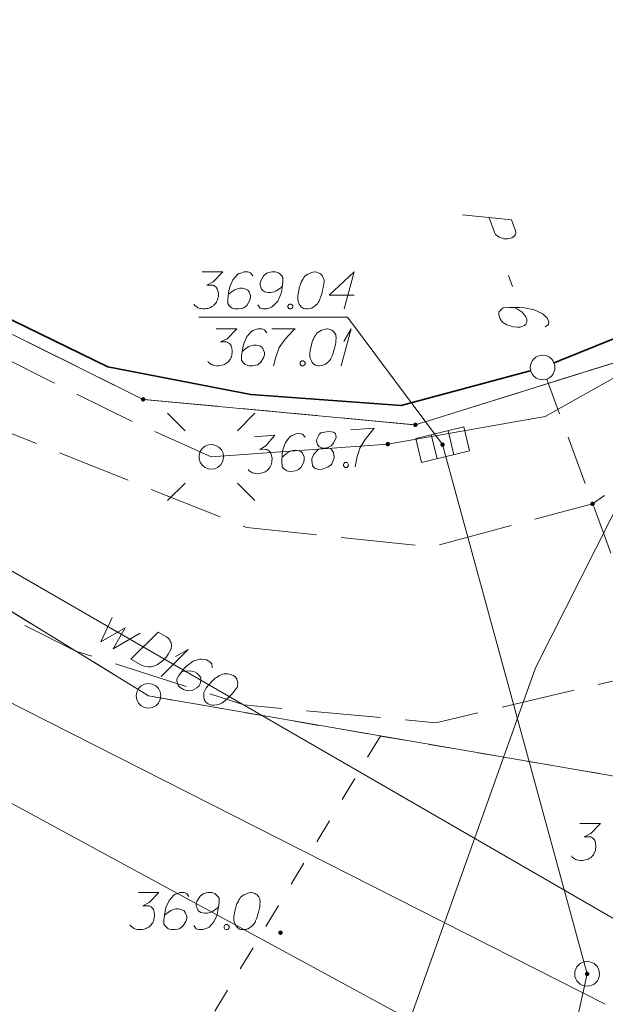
# Model space of a CAD drawing. Header units: metres. Extents: x 5554594 to 5556205, y 5636132 to 5636668.
# Tile 46 of 168: x 5555267 to 5555279, y 5636223 to 5636243. Entities that reach past the tile are written whole.
import ezdxf

# ---------------------------------------------------------------- set-up
doc = ezdxf.new("R2010")
doc.units = ezdxf.units.M
doc.header["$MEASUREMENT"] = 0
doc.header["$XCLIPFRAME"] = 0
doc.set_wipeout_variables(frame=1)
for name, pattern in [('05-linia 2.5 1', [1.75, 1.25, -0.5]), ('L_0_04', [1.5, 1, -0.5]), ('L_0_06', [2, 1.5, -0.5]), ('PRZER1-1', [2, 1, -1]), ('PRZER3-1', [4, 3, -1])]:
    doc.linetypes.add(name, pattern=pattern)
for name, color, linetype, lineweight in [('#digitalizacja', 7, 'Continuous', 18), ('#przekroje', 7, 'L_0_04', 18), ('#RASTER', 7, 'Continuous', 18), ('#skartowane', 7, 'Continuous', 18), ('#zmodyfikowane', 7, 'Continuous', 18), ('#ZUDP', 7, 'Continuous', 18)]:
    doc.layers.add(name, color=color, linetype=linetype, lineweight=lineweight)
for name, color, linetype, lineweight, true_color in [('GEPPGD', 96, 'Continuous', 18, 0x008000), ('GESDZI', 18, 'Continuous', 18, 0x0a0909), ('GESKKL', 96, 'PRZER3-1', 18, 0x008000), ('GESUZY', 96, 'PRZER1-1', 18, 0x008000), ('GULENN', 1, 'Continuous', 18, 0xff0000), ('GULKSP', 36, 'Continuous', 18, 0x803300), ('GULWLP', 5, 'Continuous', 18, 0x0000ff), ('GUPEPI', 1, 'Continuous', 18, 0xff0000), ('GUPESH', 1, 'Continuous', 18, 0xff0000), ('GUPESH_O', 1, 'Continuous', 18, 0xff0000), ('GUPKKS', 18, 'Continuous', 18, 0x0a0909), ('GUPKPI', 36, 'Continuous', 18, 0x803300)]:
    doc.layers.add(name, color=color, linetype=linetype, lineweight=lineweight, true_color=true_color)
picture_1 = doc.add_image_def('image1.tif', size_in_pixel=(18897, 11811))

# ---------------------------------------------------------------- blocks, each defined once
blk = doc.blocks.new('EPPGN')
blk.add_hatch(color=0).paths.add_polyline_path([(0, -0.09), (-0.027812, -0.085595), (-0.052901, -0.072812), (-0.072812, -0.052901), (-0.085595, -0.027812), (-0.09, 0), (-0.085595, 0.027812), (-0.072812, 0.052901), (-0.052901, 0.072812), (-0.027812, 0.085595), (0, 0.09), (0.027812, 0.085595), (0.052901, 0.072812), (0.072812, 0.052901), (0.085595, 0.027812), (0.09, 0), (0.085595, -0.027812), (0.072812, -0.052901), (0.052901, -0.072812), (0.027812, -0.085595)])
blk = doc.blocks.new('EPPGS')
at = {"color": 0, "flags": 128}
blk.add_lwpolyline([(0.5, 0), (0.475528, -0.154508), (0.404508, -0.293893), (0.293893, -0.404508), (0.154508, -0.475528), (0, -0.5), (-0.154508, -0.475528), (-0.293893, -0.404508), (-0.404508, -0.293893), (-0.475528, -0.154508), (-0.5, 0), (-0.475528, 0.154508), (-0.404508, 0.293893), (-0.293893, 0.404508), (-0.154508, 0.475528), (0, 0.5), (0.154508, 0.475528), (0.293893, 0.404508), (0.404508, 0.293893), (0.475528, 0.154508), (0.5, 0)], close=True, dxfattribs=at)
blk = doc.blocks.new('POINT')
blk.add_hatch(color=0).paths.add_polyline_path([(-0.000884, -0.0025), (-0.0025, -0.000884), (-0.0025, 0.000884), (0.000884, 0.0025), (0.0025, 0.000884), (0.0025, -0.000884), (0.000884, -0.0025)])
blk = doc.blocks.new('SUSM01_01_2')
at = {"color": 0, "flags": 128}
for points in [[(-0.353553, 0.353553), (-0.212132, 0.212132)], [(0.353553, 0.353553), (0.212132, 0.212132)], [(-0.353553, -0.353553), (-0.212132, -0.212132)], [(0.353553, -0.353553), (0.212132, -0.212132)]]:
    blk.add_lwpolyline(points, dxfattribs=at)
blk.add_lwpolyline([(0.1, 0), (0.093969, -0.034202), (0.076604, -0.064279), (0.05, -0.086603), (0.025882, -0.096593), (0, -0.1), (-0.025882, -0.096593), (-0.05, -0.086603), (-0.073305, -0.068017), (-0.090097, -0.043388), (-0.098883, -0.014904), (-0.098883, 0.014904), (-0.090097, 0.043388), (-0.073305, 0.068017), (-0.05, 0.086603), (-0.022252, 0.097493), (0.007473, 0.09972), (0.036534, 0.093087), (0.062349, 0.078183), (0.082624, 0.056332), (0.095557, 0.029476), (0.1, 0)], close=True, dxfattribs=at)
blk = doc.blocks.new('KOLO')
blk.add_hatch(color=0).paths.add_polyline_path([(0, -0.5), (-0.12941, -0.482963), (-0.25, -0.433013), (-0.353553, -0.353553), (-0.433013, -0.25), (-0.482963, -0.12941), (-0.5, 0), (-0.482963, 0.12941), (-0.433013, 0.25), (-0.353553, 0.353553), (-0.25, 0.433013), (-0.12941, 0.482963), (0, 0.5), (0.12941, 0.482963), (0.25, 0.433013), (0.353553, 0.353553), (0.433013, 0.25), (0.482963, 0.12941), (0.5, 0), (0.482963, -0.12941), (0.433013, -0.25), (0.353553, -0.353553), (0.25, -0.433013), (0.12941, -0.482963)])
blk = doc.blocks.new('SUUS05_1')
at = {"color": 0, "flags": 128}
blk.add_lwpolyline([(0.5, -0.25), (-0.5, -0.25), (-0.5, 0.25), (0.5, 0.25), (0.5, -0.25)], close=True, dxfattribs=at)
for points in [[(-0.175, -0.25), (-0.175, 0.25)], [(0.175, -0.25), (0.175, 0.25)]]:
    blk.add_lwpolyline(points, dxfattribs=at)
blk = doc.blocks.new('SLU')
at = {"color": 0, "linetype": 'Continuous', "lineweight": 18}
blk.add_wipeout([(0, -0.5), (0.25, -0.433), (0.433, -0.25), (0.5, 0), (0.433, 0.25), (0.25, 0.433), (0, 0.5), (-0.25, 0.433), (-0.433, 0.25), (-0.5, 0), (-0.433, -0.25), (-0.25, -0.433)], dxfattribs=at)
blk.add_circle((0, 0), 0.5, dxfattribs=at)
blk = doc.blocks.new('SUUS05_2')
at = {"color": 0, "flags": 128}
blk.add_lwpolyline([(0.5, -0.25), (-0.5, -0.25), (-0.5, 0.25), (0.5, 0.25), (0.5, -0.25)], close=True, dxfattribs=at)
for points in [[(-0.175, -0.25), (-0.175, 0.25)], [(0.175, -0.25), (0.175, 0.25)]]:
    blk.add_lwpolyline(points, dxfattribs=at)
blk = doc.blocks.new('*U1603')
at = {"layer": '#digitalizacja', "color": 36, "linetype": 'ByBlock', "lineweight": 18, "true_color": 0x803300}
for q in [(5555273.498, 5636236.173), (5555273.551, 5636236.669)]:
    blk.add_line((5555273.698, 5636236.923), q, dxfattribs=at)
blk = doc.blocks.new('*U1647')
at = {"layer": '#digitalizacja', "color": 5, "linetype": 'ByBlock', "lineweight": 18}
for q in [(5555269.854, 5636229.886), (5555270.148, 5636230.289)]:
    blk.add_line((5555270.403, 5636230.435), q, dxfattribs=at)

msp = doc.modelspace()

# ---------------------------------------------------------------- hatches: boundary and pattern name
at = {"layer": '#digitalizacja', "linetype": 'Continuous', "lineweight": 18}
h = msp.add_hatch(color=7, dxfattribs=at)
edge = h.paths.add_edge_path()
edge.add_arc((5555275.548, 5636234.578), 0.045, 0, 360)
h = msp.add_hatch(color=7, dxfattribs=at)
edge = h.paths.add_edge_path()
edge.add_arc((5555278.47, 5636223.867), 0.045, 0, 360)
at = {"layer": '#skartowane', "linetype": 'Continuous', "lineweight": 18}
h = msp.add_hatch(color=7, dxfattribs=at)
edge = h.paths.add_edge_path()
edge.add_arc((5555278.58, 5636233.38), 0.045, 0, 360)
at = {"layer": '#zmodyfikowane', "linetype": 'Continuous', "lineweight": 18}
h = msp.add_hatch(color=7, dxfattribs=at)
edge = h.paths.add_edge_path()
edge.add_arc((5555272.27, 5636224.7), 0.045, 0, 360)

# ---------------------------------------------------------------- linework, layer by layer
at = {"layer": '#digitalizacja', "color": 36, "linetype": 'Continuous', "lineweight": 18, "true_color": 0x803300}
msp.add_line((5555275.548, 5636234.578), (5555278.47, 5636223.867), dxfattribs=at)
at = {"layer": '#digitalizacja', "color": 36, "linetype": 'Continuous', "lineweight": 18, "true_color": 0x803300, "flags": 128}
for points in [[(5555270.689, 5636238.075), (5555271.102, 5636238.075), (5555270.908, 5636237.874), (5555270.778, 5636237.809), (5555270.884, 5636237.809), (5555270.908, 5636237.803), (5555270.919, 5636237.797), (5555270.931, 5636237.791), (5555270.943, 5636237.785), (5555270.967, 5636237.768), (5555270.978, 5636237.75), (5555270.99, 5636237.732), (5555270.996, 5636237.714), (5555271.008, 5636237.673), (5555271.014, 5636237.638), (5555271.014, 5636237.62), (5555271.014, 5636237.596), (5555271.008, 5636237.561), (5555271.002, 5636237.537), (5555270.996, 5636237.514), (5555270.99, 5636237.496), (5555270.984, 5636237.484), (5555270.978, 5636237.472), (5555270.973, 5636237.461), (5555270.961, 5636237.443), (5555270.943, 5636237.419), (5555270.925, 5636237.402), (5555270.913, 5636237.39), (5555270.896, 5636237.378), (5555270.878, 5636237.366), (5555270.854, 5636237.354), (5555270.843, 5636237.348), (5555270.801, 5636237.337), (5555270.766, 5636237.331), (5555270.742, 5636237.325), (5555270.701, 5636237.325), (5555270.654, 5636237.331), (5555270.636, 5636237.337), (5555270.618, 5636237.343), (5555270.6, 5636237.348), (5555270.583, 5636237.36), (5555270.565, 5636237.372), (5555270.536, 5636237.396), (5555270.518, 5636237.419)], [(5555271.711, 5636237.992), (5555271.663, 5636238.057), (5555271.61, 5636238.075), (5555271.528, 5636238.075), (5555271.469, 5636238.051), (5555271.433, 5636238.039), (5555271.404, 5636238.022), (5555271.309, 5636237.915), (5555271.244, 5636237.774), (5555271.226, 5636237.697), (5555271.203, 5636237.526), (5555271.203, 5636237.437), (5555271.226, 5636237.402), (5555271.274, 5636237.354), (5555271.291, 5636237.343), (5555271.35, 5636237.325), (5555271.427, 5636237.325), (5555271.486, 5636237.337), (5555271.528, 5636237.348), (5555271.587, 5636237.396), (5555271.646, 5636237.49), (5555271.663, 5636237.549), (5555271.663, 5636237.596), (5555271.634, 5636237.673), (5555271.61, 5636237.703), (5555271.569, 5636237.726), (5555271.498, 5636237.744), (5555271.445, 5636237.744), (5555271.38, 5636237.726), (5555271.339, 5636237.709), (5555271.268, 5636237.661), (5555271.232, 5636237.632), (5555271.215, 5636237.614)], [(5555271.811, 5636237.407), (5555271.858, 5636237.343), (5555271.911, 5636237.325), (5555271.994, 5636237.325), (5555272.053, 5636237.348), (5555272.089, 5636237.36), (5555272.118, 5636237.378), (5555272.213, 5636237.484), (5555272.278, 5636237.626), (5555272.295, 5636237.703), (5555272.319, 5636237.874), (5555272.319, 5636237.962), (5555272.295, 5636237.998), (5555272.248, 5636238.045), (5555272.23, 5636238.057), (5555272.171, 5636238.075), (5555272.094, 5636238.075), (5555272.035, 5636238.063), (5555271.994, 5636238.051), (5555271.935, 5636238.004), (5555271.876, 5636237.909), (5555271.858, 5636237.85), (5555271.858, 5636237.803), (5555271.888, 5636237.726), (5555271.911, 5636237.697), (5555271.953, 5636237.673), (5555272.024, 5636237.655), (5555272.077, 5636237.655), (5555272.142, 5636237.673), (5555272.183, 5636237.691), (5555272.254, 5636237.738), (5555272.289, 5636237.768), (5555272.307, 5636237.785)], [(5555272.974, 5636238.075), (5555272.962, 5636238.075), (5555272.927, 5636238.069), (5555272.903, 5636238.063), (5555272.886, 5636238.057), (5555272.856, 5636238.045), (5555272.821, 5636238.027), (5555272.791, 5636238.01), (5555272.762, 5636237.986), (5555272.744, 5636237.962), (5555272.726, 5636237.933), (5555272.709, 5636237.903), (5555272.691, 5636237.868), (5555272.679, 5636237.844), (5555272.667, 5636237.809), (5555272.649, 5636237.75), (5555272.632, 5636237.661), (5555272.62, 5636237.591), (5555272.62, 5636237.526), (5555272.626, 5636237.478), (5555272.649, 5636237.425), (5555272.667, 5636237.396), (5555272.697, 5636237.36), (5555272.732, 5636237.337), (5555272.75, 5636237.331), (5555272.785, 5636237.325), (5555272.815, 5636237.325), (5555272.862, 5636237.331), (5555272.903, 5636237.343), (5555272.933, 5636237.36), (5555272.974, 5636237.39), (5555272.992, 5636237.407), (5555273.016, 5636237.431), (5555273.033, 5636237.455), (5555273.045, 5636237.472), (5555273.057, 5636237.502), (5555273.063, 5636237.514), (5555273.075, 5636237.543), (5555273.086, 5636237.579), (5555273.098, 5636237.614), (5555273.104, 5636237.638), (5555273.11, 5636237.655), (5555273.116, 5636237.679), (5555273.128, 5636237.732), (5555273.134, 5636237.762), (5555273.14, 5636237.791), (5555273.146, 5636237.833), (5555273.151, 5636237.886), (5555273.151, 5636237.903), (5555273.146, 5636237.927), (5555273.14, 5636237.951), (5555273.122, 5636237.986), (5555273.104, 5636238.01), (5555273.086, 5636238.027), (5555273.063, 5636238.045), (5555273.039, 5636238.057), (5555273.021, 5636238.063), (5555273.004, 5636238.069), (5555272.974, 5636238.075)], [(5555273.76, 5636237.602), (5555273.252, 5636237.602), (5555273.76, 5636238.075), (5555273.559, 5636237.325)], [(5555272.455, 5636237.425), (5555272.484, 5636237.425), (5555272.502, 5636237.413), (5555272.52, 5636237.39), (5555272.52, 5636237.36), (5555272.502, 5636237.337), (5555272.484, 5636237.325), (5555272.455, 5636237.325), (5555272.437, 5636237.337), (5555272.419, 5636237.36), (5555272.419, 5636237.39), (5555272.437, 5636237.413), (5555272.455, 5636237.425)], [(5555270.97, 5636236.923), (5555271.384, 5636236.923), (5555271.189, 5636236.722), (5555271.059, 5636236.657), (5555271.165, 5636236.657), (5555271.189, 5636236.651), (5555271.201, 5636236.645), (5555271.212, 5636236.64), (5555271.224, 5636236.634), (5555271.248, 5636236.616), (5555271.26, 5636236.598), (5555271.272, 5636236.581), (5555271.278, 5636236.563), (5555271.289, 5636236.522), (5555271.295, 5636236.486), (5555271.295, 5636236.468), (5555271.295, 5636236.445), (5555271.289, 5636236.409), (5555271.283, 5636236.386), (5555271.278, 5636236.362), (5555271.272, 5636236.344), (5555271.266, 5636236.333), (5555271.26, 5636236.321), (5555271.254, 5636236.309), (5555271.242, 5636236.291), (5555271.224, 5636236.268), (5555271.207, 5636236.25), (5555271.195, 5636236.238), (5555271.177, 5636236.226), (5555271.159, 5636236.214), (5555271.136, 5636236.203), (5555271.124, 5636236.197), (5555271.083, 5636236.185), (5555271.047, 5636236.179), (5555271.024, 5636236.173), (5555270.982, 5636236.173), (5555270.935, 5636236.179), (5555270.917, 5636236.185), (5555270.9, 5636236.191), (5555270.882, 5636236.197), (5555270.864, 5636236.208), (5555270.846, 5636236.22), (5555270.817, 5636236.244), (5555270.799, 5636236.268)], [(5555271.992, 5636236.84), (5555271.945, 5636236.905), (5555271.892, 5636236.923), (5555271.809, 5636236.923), (5555271.75, 5636236.899), (5555271.714, 5636236.888), (5555271.685, 5636236.87), (5555271.59, 5636236.764), (5555271.526, 5636236.622), (5555271.508, 5636236.545), (5555271.484, 5636236.374), (5555271.484, 5636236.285), (5555271.508, 5636236.25), (5555271.555, 5636236.203), (5555271.573, 5636236.191), (5555271.632, 5636236.173), (5555271.709, 5636236.173), (5555271.768, 5636236.185), (5555271.809, 5636236.197), (5555271.868, 5636236.244), (5555271.927, 5636236.338), (5555271.945, 5636236.397), (5555271.945, 5636236.445), (5555271.915, 5636236.522), (5555271.892, 5636236.551), (5555271.85, 5636236.575), (5555271.779, 5636236.592), (5555271.726, 5636236.592), (5555271.661, 5636236.575), (5555271.62, 5636236.557), (5555271.549, 5636236.51), (5555271.514, 5636236.48), (5555271.496, 5636236.462)], [(5555272.092, 5636236.923), (5555272.565, 5636236.923), (5555272.535, 5636236.893), (5555272.364, 5636236.71), (5555272.246, 5636236.545), (5555272.175, 5636236.35), (5555272.128, 5636236.173)], [(5555273.22, 5636236.923), (5555273.208, 5636236.923), (5555273.173, 5636236.917), (5555273.149, 5636236.911), (5555273.132, 5636236.905), (5555273.102, 5636236.893), (5555273.067, 5636236.876), (5555273.037, 5636236.858), (5555273.008, 5636236.834), (5555272.99, 5636236.811), (5555272.972, 5636236.781), (5555272.954, 5636236.752), (5555272.937, 5636236.716), (5555272.925, 5636236.693), (5555272.913, 5636236.657), (5555272.895, 5636236.598), (5555272.878, 5636236.51), (5555272.866, 5636236.439), (5555272.866, 5636236.374), (5555272.872, 5636236.327), (5555272.895, 5636236.273), (5555272.913, 5636236.244), (5555272.943, 5636236.208), (5555272.978, 5636236.185), (5555272.996, 5636236.179), (5555273.031, 5636236.173), (5555273.061, 5636236.173), (5555273.108, 5636236.179), (5555273.149, 5636236.191), (5555273.179, 5636236.208), (5555273.22, 5636236.238), (5555273.238, 5636236.256), (5555273.262, 5636236.279), (5555273.279, 5636236.303), (5555273.291, 5636236.321), (5555273.303, 5636236.35), (5555273.309, 5636236.362), (5555273.321, 5636236.392), (5555273.332, 5636236.427), (5555273.344, 5636236.462), (5555273.35, 5636236.486), (5555273.356, 5636236.504), (5555273.362, 5636236.527), (5555273.374, 5636236.581), (5555273.38, 5636236.61), (5555273.386, 5636236.64), (5555273.391, 5636236.681), (5555273.397, 5636236.734), (5555273.397, 5636236.752), (5555273.391, 5636236.775), (5555273.386, 5636236.799), (5555273.368, 5636236.834), (5555273.35, 5636236.858), (5555273.332, 5636236.876), (5555273.309, 5636236.893), (5555273.285, 5636236.905), (5555273.267, 5636236.911), (5555273.25, 5636236.917), (5555273.22, 5636236.923)], [(5555272.701, 5636236.273), (5555272.73, 5636236.273), (5555272.748, 5636236.262), (5555272.766, 5636236.238), (5555272.766, 5636236.208), (5555272.748, 5636236.185), (5555272.73, 5636236.173), (5555272.701, 5636236.173), (5555272.683, 5636236.185), (5555272.665, 5636236.208), (5555272.665, 5636236.238), (5555272.683, 5636236.262), (5555272.701, 5636236.273)]]:
    msp.add_lwpolyline(points, dxfattribs=at)
at = {"layer": '#digitalizacja', "color": 7, "linetype": 'Continuous', "lineweight": 18, "flags": 128}
for points in [[(5555270.619, 5636237.161), (5555273.627, 5636237.161), (5555275.548, 5636234.578)], [(5555274.956, 5636221.332), (5555277.912, 5636221.332), (5555278.47, 5636223.867)]]:
    msp.add_lwpolyline(points, dxfattribs=at)
at = {"layer": '#digitalizacja', "color": 5, "linetype": 'Continuous', "lineweight": 18, "flags": 128}
for points in [[(5555268.865, 5636231.078), (5555268.637, 5636230.589), (5555269.127, 5636230.871), (5555268.887, 5636230.444), (5555269.433, 5636230.763)], [(5555269.794, 5636230.786), (5555269.968, 5636230.686), (5555270.001, 5636230.66), (5555270.013, 5636230.646), (5555270.033, 5636230.621), (5555270.042, 5636230.602), (5555270.052, 5636230.583), (5555270.063, 5636230.543), (5555270.066, 5636230.513), (5555270.062, 5636230.447), (5555269.997, 5636230.335), (5555269.963, 5636230.287), (5555269.943, 5636230.264), (5555269.923, 5636230.241), (5555269.903, 5636230.219), (5555269.878, 5636230.199), (5555269.85, 5636230.174), (5555269.803, 5636230.14), (5555269.781, 5636230.126), (5555269.708, 5636230.093), (5555269.654, 5636230.083), (5555269.598, 5636230.081), (5555269.541, 5636230.087), (5555269.494, 5636230.101), (5555269.445, 5636230.122), (5555269.245, 5636230.237), (5555269.794, 5636230.786)], [(5555270.888, 5636230.059), (5555270.88, 5636230.139), (5555270.842, 5636230.181), (5555270.771, 5636230.222), (5555270.708, 5636230.231), (5555270.671, 5636230.239), (5555270.637, 5636230.238), (5555270.502, 5636230.193), (5555270.375, 5636230.103), (5555270.321, 5636230.046), (5555270.215, 5636229.909), (5555270.171, 5636229.832), (5555270.173, 5636229.79), (5555270.191, 5636229.725), (5555270.2, 5636229.706), (5555270.242, 5636229.661), (5555270.309, 5636229.623), (5555270.366, 5636229.604), (5555270.408, 5636229.593), (5555270.482, 5636229.605), (5555270.581, 5636229.657), (5555270.626, 5636229.699), (5555270.649, 5636229.74), (5555270.662, 5636229.821), (5555270.656, 5636229.859), (5555270.632, 5636229.9), (5555270.58, 5636229.951), (5555270.534, 5636229.977), (5555270.469, 5636229.994), (5555270.424, 5636230), (5555270.339, 5636229.994), (5555270.294, 5636229.986), (5555270.269, 5636229.98)], [(5555271.323, 5636229.903), (5555271.313, 5636229.909), (5555271.279, 5636229.922), (5555271.256, 5636229.929), (5555271.238, 5636229.932), (5555271.206, 5636229.937), (5555271.167, 5636229.939), (5555271.132, 5636229.939), (5555271.095, 5636229.933), (5555271.068, 5636229.921), (5555271.037, 5636229.905), (5555271.007, 5636229.888), (5555270.974, 5636229.866), (5555270.952, 5636229.852), (5555270.924, 5636229.827), (5555270.879, 5636229.784), (5555270.82, 5636229.717), (5555270.774, 5636229.661), (5555270.742, 5636229.605), (5555270.723, 5636229.561), (5555270.717, 5636229.503), (5555270.718, 5636229.469), (5555270.725, 5636229.423), (5555270.744, 5636229.385), (5555270.757, 5636229.371), (5555270.784, 5636229.348), (5555270.81, 5636229.334), (5555270.854, 5636229.315), (5555270.896, 5636229.305), (5555270.93, 5636229.305), (5555270.981, 5636229.31), (5555271.005, 5636229.317), (5555271.037, 5636229.325), (5555271.064, 5636229.337), (5555271.083, 5636229.346), (5555271.108, 5636229.366), (5555271.119, 5636229.373), (5555271.144, 5636229.393), (5555271.172, 5636229.418), (5555271.2, 5636229.442), (5555271.217, 5636229.46), (5555271.231, 5636229.472), (5555271.248, 5636229.49), (5555271.285, 5636229.53), (5555271.305, 5636229.553), (5555271.325, 5636229.575), (5555271.35, 5636229.608), (5555271.382, 5636229.651), (5555271.391, 5636229.666), (5555271.398, 5636229.69), (5555271.404, 5636229.713), (5555271.407, 5636229.753), (5555271.403, 5636229.782), (5555271.397, 5636229.806), (5555271.385, 5636229.833), (5555271.371, 5636229.855), (5555271.358, 5636229.87), (5555271.346, 5636229.883), (5555271.323, 5636229.903)]]:
    msp.add_lwpolyline(points, dxfattribs=at)
at = {"layer": '#digitalizacja', "color": 1, "linetype": 'Continuous', "lineweight": 18, "true_color": 0xff0000, "flags": 128}
msp.add_lwpolyline([(5555261.281, 5636230.332), (5555274.656, 5636223.062), (5555271.993, 5636217.883), (5555272.28, 5636217.165)], dxfattribs=at)
at = {"layer": '#digitalizacja', "color": 36, "linetype": 'Continuous', "lineweight": 18, "true_color": 0x803300}
msp.add_circle((5555278.47, 5636223.867), 0.25, dxfattribs=at)
at = {"layer": '#przekroje', "color": 7, "linetype": 'Continuous'}
msp.add_line((5555276.878, 5636237.999), (5555276.959, 5636237.776), dxfattribs=at)
at = {"layer": '#przekroje', "color": 7, "linetype": 'Continuous', "flags": 128}
for points in [[(5555275.951, 5636239.227), (5555276.943, 5636239.13), (5555277.024, 5636238.907), (5555277.028, 5636238.875), (5555277.026, 5636238.859), (5555277.016, 5636238.826), (5555277.001, 5636238.803), (5555276.978, 5636238.785), (5555276.947, 5636238.766), (5555276.899, 5636238.751), (5555276.857, 5636238.742), (5555276.819, 5636238.745), (5555276.788, 5636238.747), (5555276.755, 5636238.755), (5555276.729, 5636238.764), (5555276.694, 5636238.777), (5555276.665, 5636238.796), (5555276.645, 5636238.81), (5555276.621, 5636238.835), (5555276.604, 5636238.86), (5555276.491, 5636239.172)], [(5555277.623, 5636236.96), (5555277.689, 5636237.008), (5555277.694, 5636237.057), (5555277.667, 5636237.129), (5555277.619, 5636237.179), (5555277.594, 5636237.209), (5555277.562, 5636237.233), (5555277.4, 5636237.305), (5555277.204, 5636237.347), (5555277.104, 5636237.354), (5555276.884, 5636237.357), (5555276.775, 5636237.348), (5555276.738, 5636237.323), (5555276.695, 5636237.276), (5555276.686, 5636237.26), (5555276.683, 5636237.206), (5555276.707, 5636237.138), (5555276.741, 5636237.087), (5555276.768, 5636237.052), (5555276.846, 5636237.005), (5555276.981, 5636236.963), (5555277.06, 5636236.954), (5555277.119, 5636236.959), (5555277.204, 5636236.993), (5555277.233, 5636237.017), (5555277.249, 5636237.056), (5555277.249, 5636237.12), (5555277.232, 5636237.167), (5555277.189, 5636237.222), (5555277.154, 5636237.257), (5555277.073, 5636237.314), (5555277.025, 5636237.342), (5555276.998, 5636237.356)]]:
    msp.add_lwpolyline(points, dxfattribs=at)
at = {"layer": '#przekroje', "color": 7, "lineweight": 18, "flags": 128}
msp.add_lwpolyline([(5555277.57, 5636236.14), (5555281.837, 5636224.524)], dxfattribs=at)
at = {"layer": '#przekroje', "color": 7}
msp.add_point((5555277.57, 5636236.14), dxfattribs=at)
at = {"layer": '#skartowane', "color": 7, "linetype": 'L_0_06', "lineweight": 18, "flags": 128}
msp.add_lwpolyline([(5555319.91, 5636279.38), (5555323.03, 5636275.28), (5555329.28, 5636268.46), (5555334.03, 5636263.4), (5555345.03, 5636252.49), (5555346.54, 5636251.45), (5555345.73, 5636247.93), (5555332.42, 5636261.49), (5555327.2, 5636266.8), (5555317.86, 5636277.41), (5555315.42, 5636280.01), (5555313.35, 5636281.16), (5555310.91, 5636281.48), (5555308.55, 5636280.93), (5555307.33, 5636278.49), (5555300.21, 5636263.98), (5555298.84, 5636260.31), (5555299.74, 5636259.03), (5555298.26, 5636255.27), (5555297.04, 5636255.1), (5555292.88, 5636247), (5555292.08, 5636246.05), (5555288.59, 5636239.37), (5555285.9, 5636234.86), (5555282.53, 5636231.41), (5555279.83, 5636229.99), (5555275.41, 5636228.95), (5555271.53, 5636229.31), (5555268.13, 5636230.4), (5555264.62, 5636232.17), (5555253.07, 5636239.68), (5555243.27, 5636245.93), (5555229.11, 5636254.41), (5555220.5, 5636258.77), (5555213.45, 5636261.65), (5555208.14, 5636263.06), (5555202.51, 5636263.31), (5555198.72, 5636262.51), (5555193.02, 5636260.05), (5555189.79, 5636257.33), (5555186.81, 5636252.47), (5555184.72, 5636245.33), (5555179.71, 5636245.97), (5555181.09, 5636251.46), (5555182.84, 5636255.67), (5555185.21, 5636259.68), (5555188.88, 5636264.05), (5555188.73, 5636266.82), (5555186.51, 5636270.36), (5555177.24, 5636279.14), (5555172.12, 5636284.35), (5555168.67, 5636288.73), (5555165.68, 5636293.64), (5555163.11, 5636298.61), (5555159.69, 5636305.28), (5555154.96, 5636314.88), (5555157.25, 5636316.15), (5555161.87, 5636306.69), (5555165.41, 5636299.79), (5555167.81, 5636295.12), (5555170.82, 5636290.32), (5555174.09, 5636286.04), (5555178.95, 5636281.15), (5555193.27, 5636269.09), (5555198.74, 5636266.34), (5555202.91, 5636266.53), (5555208.67, 5636266.05), (5555214.33, 5636264.32), (5555221.74, 5636261.36), (5555230.37, 5636257.02), (5555244.89, 5636248.46), (5555254.7, 5636242.22), (5555266.71, 5636234.85), (5555271.59, 5636232.9), (5555275.32, 5636232.51), (5555278.58, 5636233.38), (5555282.52, 5636236.11), (5555285.35, 5636239.7), (5555289.44, 5636247.37), (5555294.78, 5636258.52), (5555297.61, 5636265.12), (5555304.52, 5636279.57), (5555309.3, 5636287.58), (5555310.96, 5636291.13)], dxfattribs=at)
at = {"layer": '#skartowane', "color": 7, "linetype": 'Continuous', "lineweight": 35, "flags": 128}
msp.add_lwpolyline([(5555294.6, 5636264.97), (5555294.19, 5636264.03), (5555294.6, 5636261.89), (5555284.46, 5636241.75), (5555282.65, 5636239.36), (5555280.44, 5636237.3), (5555277.57, 5636236.14), (5555274.71, 5636235.37), (5555271.67, 5636235.59), (5555268.78, 5636236.15), (5555266.05, 5636237.48), (5555263.48, 5636238.92), (5555256.02, 5636244.07), (5555263.72, 5636256.91)], dxfattribs=at)
at = {"layer": '#zmodyfikowane', "color": 7, "linetype": 'Continuous', "lineweight": 18, "flags": 128}
for points in [[(5555278.325, 5636226.91), (5555278.738, 5636226.91), (5555278.543, 5636226.709), (5555278.413, 5636226.644), (5555278.519, 5636226.644), (5555278.543, 5636226.638), (5555278.555, 5636226.632), (5555278.567, 5636226.627), (5555278.578, 5636226.621), (5555278.602, 5636226.603), (5555278.614, 5636226.585), (5555278.626, 5636226.567), (5555278.632, 5636226.55), (5555278.643, 5636226.508), (5555278.649, 5636226.473), (5555278.649, 5636226.455), (5555278.649, 5636226.432), (5555278.643, 5636226.396), (5555278.637, 5636226.373), (5555278.632, 5636226.349), (5555278.626, 5636226.331), (5555278.62, 5636226.319), (5555278.614, 5636226.308), (5555278.608, 5636226.296), (5555278.596, 5636226.278), (5555278.578, 5636226.254), (5555278.561, 5636226.237), (5555278.549, 5636226.225), (5555278.531, 5636226.213), (5555278.514, 5636226.201), (5555278.49, 5636226.19), (5555278.478, 5636226.184), (5555278.437, 5636226.172), (5555278.401, 5636226.166), (5555278.378, 5636226.16), (5555278.336, 5636226.16), (5555278.289, 5636226.166), (5555278.271, 5636226.172), (5555278.254, 5636226.178), (5555278.236, 5636226.184), (5555278.218, 5636226.195), (5555278.2, 5636226.207), (5555278.171, 5636226.231), (5555278.153, 5636226.254)], [(5555269.399, 5636225.512), (5555269.812, 5636225.512), (5555269.617, 5636225.311), (5555269.487, 5636225.246), (5555269.593, 5636225.246), (5555269.617, 5636225.241), (5555269.629, 5636225.235), (5555269.641, 5636225.229), (5555269.652, 5636225.223), (5555269.676, 5636225.205), (5555269.688, 5636225.187), (5555269.7, 5636225.17), (5555269.706, 5636225.152), (5555269.717, 5636225.111), (5555269.723, 5636225.075), (5555269.723, 5636225.057), (5555269.723, 5636225.034), (5555269.717, 5636224.998), (5555269.711, 5636224.975), (5555269.706, 5636224.951), (5555269.7, 5636224.934), (5555269.694, 5636224.922), (5555269.688, 5636224.91), (5555269.682, 5636224.898), (5555269.67, 5636224.88), (5555269.652, 5636224.857), (5555269.635, 5636224.839), (5555269.623, 5636224.827), (5555269.605, 5636224.815), (5555269.588, 5636224.804), (5555269.564, 5636224.792), (5555269.552, 5636224.786), (5555269.511, 5636224.774), (5555269.475, 5636224.768), (5555269.452, 5636224.762), (5555269.41, 5636224.762), (5555269.363, 5636224.768), (5555269.345, 5636224.774), (5555269.328, 5636224.78), (5555269.31, 5636224.786), (5555269.292, 5636224.798), (5555269.275, 5636224.809), (5555269.245, 5636224.833), (5555269.227, 5636224.857)], [(5555270.42, 5636225.43), (5555270.373, 5636225.494), (5555270.32, 5636225.512), (5555270.237, 5636225.512), (5555270.178, 5636225.489), (5555270.143, 5636225.477), (5555270.113, 5636225.459), (5555270.019, 5636225.353), (5555269.954, 5636225.211), (5555269.936, 5636225.134), (5555269.912, 5636224.963), (5555269.912, 5636224.874), (5555269.936, 5636224.839), (5555269.983, 5636224.792), (5555270.001, 5636224.78), (5555270.06, 5636224.762), (5555270.137, 5636224.762), (5555270.196, 5636224.774), (5555270.237, 5636224.786), (5555270.296, 5636224.833), (5555270.355, 5636224.928), (5555270.373, 5636224.987), (5555270.373, 5636225.034), (5555270.343, 5636225.111), (5555270.32, 5636225.14), (5555270.278, 5636225.164), (5555270.208, 5636225.182), (5555270.154, 5636225.182), (5555270.089, 5636225.164), (5555270.048, 5636225.146), (5555269.977, 5636225.099), (5555269.942, 5636225.069), (5555269.924, 5636225.052)], [(5555270.52, 5636224.845), (5555270.568, 5636224.78), (5555270.621, 5636224.762), (5555270.704, 5636224.762), (5555270.763, 5636224.786), (5555270.798, 5636224.798), (5555270.828, 5636224.815), (5555270.922, 5636224.922), (5555270.987, 5636225.063), (5555271.005, 5636225.14), (5555271.028, 5636225.311), (5555271.028, 5636225.4), (5555271.005, 5636225.435), (5555270.957, 5636225.483), (5555270.94, 5636225.494), (5555270.881, 5636225.512), (5555270.804, 5636225.512), (5555270.745, 5636225.5), (5555270.704, 5636225.489), (5555270.645, 5636225.441), (5555270.585, 5636225.347), (5555270.568, 5636225.288), (5555270.568, 5636225.241), (5555270.597, 5636225.164), (5555270.621, 5636225.134), (5555270.662, 5636225.111), (5555270.733, 5636225.093), (5555270.786, 5636225.093), (5555270.851, 5636225.111), (5555270.893, 5636225.128), (5555270.963, 5636225.176), (5555270.999, 5636225.205), (5555271.016, 5636225.223)], [(5555271.684, 5636225.512), (5555271.672, 5636225.512), (5555271.636, 5636225.506), (5555271.613, 5636225.5), (5555271.595, 5636225.494), (5555271.566, 5636225.483), (5555271.53, 5636225.465), (5555271.501, 5636225.447), (5555271.471, 5636225.424), (5555271.453, 5636225.4), (5555271.436, 5636225.371), (5555271.418, 5636225.341), (5555271.4, 5636225.306), (5555271.388, 5636225.282), (5555271.377, 5636225.246), (5555271.359, 5636225.187), (5555271.341, 5636225.099), (5555271.329, 5636225.028), (5555271.329, 5636224.963), (5555271.335, 5636224.916), (5555271.359, 5636224.863), (5555271.377, 5636224.833), (5555271.406, 5636224.798), (5555271.442, 5636224.774), (5555271.459, 5636224.768), (5555271.495, 5636224.762), (5555271.524, 5636224.762), (5555271.572, 5636224.768), (5555271.613, 5636224.78), (5555271.642, 5636224.798), (5555271.684, 5636224.827), (5555271.701, 5636224.845), (5555271.725, 5636224.869), (5555271.743, 5636224.892), (5555271.755, 5636224.91), (5555271.766, 5636224.939), (5555271.772, 5636224.951), (5555271.784, 5636224.981), (5555271.796, 5636225.016), (5555271.808, 5636225.052), (5555271.814, 5636225.075), (5555271.82, 5636225.093), (5555271.825, 5636225.117), (5555271.837, 5636225.17), (5555271.843, 5636225.199), (5555271.849, 5636225.229), (5555271.855, 5636225.27), (5555271.861, 5636225.323), (5555271.861, 5636225.341), (5555271.855, 5636225.365), (5555271.849, 5636225.388), (5555271.831, 5636225.424), (5555271.814, 5636225.447), (5555271.796, 5636225.465), (5555271.772, 5636225.483), (5555271.749, 5636225.494), (5555271.731, 5636225.5), (5555271.713, 5636225.506), (5555271.684, 5636225.512)], [(5555271.164, 5636224.863), (5555271.194, 5636224.863), (5555271.211, 5636224.851), (5555271.229, 5636224.827), (5555271.229, 5636224.798), (5555271.211, 5636224.774), (5555271.194, 5636224.762), (5555271.164, 5636224.762), (5555271.146, 5636224.774), (5555271.129, 5636224.798), (5555271.129, 5636224.827), (5555271.146, 5636224.851), (5555271.164, 5636224.863)]]:
    msp.add_lwpolyline(points, dxfattribs=at)
at = {"layer": '#ZUDP', "color": 1, "linetype": '05-linia 2.5 1', "lineweight": 18}
msp.add_line((5555270.87, 5636234.33), (5555269.271, 5636235.047), dxfattribs=at)
at = {"layer": '#ZUDP', "color": 1, "linetype": '05-linia 2.5 1', "lineweight": 18, "flags": 128}
msp.add_lwpolyline([(5555269.271, 5636235.047), (5555264.77, 5636237.281), (5555255.378, 5636243.574), (5555215.913, 5636265.819), (5555208.427, 5636266.321), (5555202.73, 5636266.699), (5555200.294, 5636266.539)], dxfattribs=at)
at = {"layer": 'GESDZI', "color": 96, "linetype": 'Continuous', "lineweight": 18, "flags": 128}
for points in [[(5555356.08, 5636382.6), (5555342.54, 5636360.36), (5555325.26, 5636314.3), (5555323.65, 5636312.16), (5555321.55, 5636300.85), (5555316.27, 5636290.41), (5555313.36, 5636286.16), (5555307.64, 5636279.94), (5555302.66, 5636268.89), (5555289.79, 5636240.47), (5555285.05, 5636232.31), (5555280.777, 5636227.568), (5555269.6, 5636229.495), (5555252.779, 5636239.857), (5555235.065, 5636250.769), (5555217.688, 5636259.628), (5555207.115, 5636262.659), (5555196.152, 5636261.309), (5555188.125, 5636254.905), (5555186.351, 5636245.801), (5555184.846, 5636238.084), (5555184.758, 5636205.86), (5555186.215, 5636197.478)], [(5555216.06, 5636266.31), (5555255.64, 5636244), (5555265.022, 5636237.714), (5555269.493, 5636235.495), (5555274.997, 5636234.98), (5555279.944, 5636236.523), (5555284.476, 5636241.337), (5555311.27, 5636293.99), (5555320.16, 5636317.28), (5555322.368, 5636323.208), (5555323.59, 5636326.49), (5555326.04, 5636333.05), (5555329.61, 5636344.98), (5555332.15, 5636353.64), (5555334.3, 5636361.82), (5555338.11, 5636369.71)], [(5555184.758, 5636205.86), (5555184.846, 5636238.084), (5555186.351, 5636245.801), (5555237.321, 5636213.996), (5555252.779, 5636239.857), (5555269.6, 5636229.495), (5555280.777, 5636227.568), (5555285.045, 5636223.354), (5555298.924, 5636211.274), (5555290.474, 5636196.617), (5555286.067, 5636191.382)]]:
    msp.add_lwpolyline(points, dxfattribs=at)
msp.add_lwpolyline([(5555255.64, 5636244), (5555291.92, 5636304.86), (5555311.27, 5636293.99), (5555284.476, 5636241.337), (5555279.944, 5636236.523), (5555274.997, 5636234.98), (5555269.493, 5636235.495), (5555265.022, 5636237.714), (5555255.64, 5636244)], close=True, dxfattribs=at)
at = {"layer": 'GESKKL', "color": 96, "linetype": 'PRZER3-1', "lineweight": 18, "ltscale": 0.5, "true_color": 0x008000}
msp.add_lwpolyline([(5555255.64, 5636244), (5555265.022, 5636237.714), (5555269.493, 5636235.495), (5555274.997, 5636234.98), (5555279.944, 5636236.523), (5555284.476, 5636241.337), (5555294.683, 5636261.4), (5555290.811, 5636263.67), (5555283.663, 5636251.573), (5555270.013, 5636259.716), (5555277.529, 5636272.351), (5555279.243, 5636271.33), (5555292.171, 5636287.889), (5555284.52, 5636292.447), (5555255.64, 5636244)], close=True, dxfattribs=at)
at = {"layer": 'GESUZY', "color": 96, "linetype": 'PRZER1-1', "lineweight": 18, "ltscale": 0.5, "true_color": 0x008000}
for points in [[(5555254.635, 5636238.709), (5555259.12, 5636235.95), (5555269.6, 5636229.495), (5555274.29, 5636228.681), (5555280.777, 5636227.568), (5555285.05, 5636232.31), (5555289.79, 5636240.47), (5555302.66, 5636268.89), (5555307.64, 5636279.94), (5555313.36, 5636286.16), (5555316.27, 5636290.41), (5555321.55, 5636300.85), (5555323.65, 5636312.16), (5555325.26, 5636314.3), (5555342.54, 5636360.36), (5555356.08, 5636382.6)], [(5555338.11, 5636369.71), (5555334.3, 5636361.82), (5555332.15, 5636353.64), (5555329.61, 5636344.98), (5555328.029, 5636339.695), (5555326.04, 5636333.05), (5555323.59, 5636326.49), (5555322.368, 5636323.208), (5555320.16, 5636317.28), (5555311.27, 5636293.99), (5555294.683, 5636261.4), (5555284.476, 5636241.337), (5555279.944, 5636236.523), (5555274.997, 5636234.98), (5555269.493, 5636235.495), (5555265.022, 5636237.714), (5555255.64, 5636244), (5555216.06, 5636266.31)]]:
    msp.add_lwpolyline(points, dxfattribs=at)
msp.add_lwpolyline([(5555259.12, 5636235.95), (5555269.6, 5636229.495), (5555274.29, 5636228.681), (5555258.309, 5636202.089), (5555243.316, 5636211.211), (5555259.12, 5636235.95)], close=True, dxfattribs=at)
at = {"layer": 'GULENN', "color": 1, "linetype": 'Continuous', "lineweight": 18, "true_color": 0xff0000, "flags": 128}
msp.add_lwpolyline([(5555270.87, 5636234.33), (5555274.44, 5636234.59), (5555277.62, 5636235.15), (5555281.05, 5636237.08), (5555283.64, 5636239.52), (5555287.06, 5636246.04), (5555293.51, 5636258.1), (5555296.22, 5636263.74)], dxfattribs=at)
at = {"layer": 'GULKSP', "color": 36, "linetype": 'Continuous', "lineweight": 18, "true_color": 0x803300, "flags": 128}
msp.add_lwpolyline([(5555233.21, 5636236.2), (5555234.02, 5636237.1), (5555245.06, 5636240.4), (5555278.837, 5636223.253)], dxfattribs=at)
at = {"layer": 'GULWLP', "color": 5, "linetype": 'Continuous', "lineweight": 18, "true_color": 0x0000ff, "flags": 128}
msp.add_lwpolyline([(5555281.175, 5636223.739), (5555280.252, 5636224.266), (5555261.576, 5636235.057), (5555252.344, 5636230.987)], dxfattribs=at)
at = {"layer": 'GUPESH_O', "color": 1, "linetype": 'Continuous', "lineweight": 18, "flags": 128}
for points in [[(5555272.768, 5636234.727), (5555272.717, 5636234.789), (5555272.662, 5636234.803), (5555272.58, 5636234.797), (5555272.523, 5636234.769), (5555272.488, 5636234.755), (5555272.46, 5636234.735), (5555272.373, 5636234.622), (5555272.318, 5636234.476), (5555272.306, 5636234.399), (5555272.295, 5636234.226), (5555272.301, 5636234.138), (5555272.327, 5636234.104), (5555272.377, 5636234.06), (5555272.396, 5636234.05), (5555272.456, 5636234.036), (5555272.533, 5636234.042), (5555272.591, 5636234.058), (5555272.631, 5636234.072), (5555272.687, 5636234.124), (5555272.739, 5636234.222), (5555272.752, 5636234.282), (5555272.749, 5636234.329), (5555272.714, 5636234.404), (5555272.689, 5636234.432), (5555272.646, 5636234.452), (5555272.574, 5636234.465), (5555272.521, 5636234.461), (5555272.457, 5636234.439), (5555272.417, 5636234.418), (5555272.35, 5636234.366), (5555272.317, 5636234.334), (5555272.3, 5636234.315)], [(5555273.121, 5636234.51), (5555273.204, 5636234.515), (5555273.227, 5636234.523), (5555273.295, 5636234.557), (5555273.345, 5636234.608), (5555273.396, 5636234.724), (5555273.384, 5636234.806), (5555273.341, 5636234.833), (5555273.257, 5636234.845), (5555273.198, 5636234.841), (5555273.088, 5636234.815), (5555273.054, 5636234.783), (5555273.002, 5636234.69), (5555272.998, 5636234.661), (5555273.016, 5636234.573), (5555273.042, 5636234.539), (5555273.121, 5636234.51), (5555273.029, 5636234.479), (5555272.947, 5636234.385), (5555272.906, 5636234.293), (5555272.902, 5636234.263), (5555272.916, 5636234.152), (5555272.973, 5636234.096), (5555273.045, 5636234.078), (5555273.116, 5636234.083), (5555273.226, 5636234.12), (5555273.304, 5636234.179), (5555273.35, 5636234.289), (5555273.353, 5636234.325), (5555273.341, 5636234.418), (5555273.288, 5636234.498), (5555273.204, 5636234.515)], [(5555273.693, 5636234.876), (5555274.164, 5636234.909), (5555274.137, 5636234.877), (5555273.979, 5636234.683), (5555273.873, 5636234.509), (5555273.816, 5636234.31), (5555273.781, 5636234.13)], [(5555271.744, 5636234.738), (5555272.156, 5636234.767), (5555271.976, 5636234.553), (5555271.851, 5636234.479), (5555271.957, 5636234.486), (5555271.981, 5636234.482), (5555271.993, 5636234.477), (5555272.005, 5636234.472), (5555272.017, 5636234.467), (5555272.042, 5636234.451), (5555272.055, 5636234.434), (5555272.068, 5636234.417), (5555272.075, 5636234.4), (5555272.09, 5636234.36), (5555272.098, 5636234.325), (5555272.1, 5636234.307), (5555272.101, 5636234.283), (5555272.098, 5636234.248), (5555272.094, 5636234.224), (5555272.089, 5636234.2), (5555272.085, 5636234.182), (5555272.08, 5636234.169), (5555272.075, 5636234.157), (5555272.07, 5636234.145), (5555272.059, 5636234.126), (5555272.043, 5636234.102), (5555272.027, 5636234.083), (5555272.016, 5636234.07), (5555271.999, 5636234.057), (5555271.982, 5636234.044), (5555271.959, 5636234.031), (5555271.948, 5636234.024), (5555271.907, 5636234.009), (5555271.873, 5636234.001), (5555271.849, 5636233.993), (5555271.808, 5636233.99), (5555271.761, 5636233.993), (5555271.743, 5636233.998), (5555271.725, 5636234.002), (5555271.706, 5636234.007), (5555271.688, 5636234.017), (5555271.669, 5636234.028), (5555271.638, 5636234.049), (5555271.619, 5636234.072)], [(5555273.574, 5636234.216), (5555273.604, 5636234.218), (5555273.622, 5636234.208), (5555273.641, 5636234.185), (5555273.643, 5636234.156), (5555273.627, 5636234.131), (5555273.611, 5636234.118), (5555273.581, 5636234.116), (5555273.563, 5636234.126), (5555273.543, 5636234.149), (5555273.541, 5636234.178), (5555273.557, 5636234.203), (5555273.574, 5636234.216)]]:
    msp.add_lwpolyline(points, dxfattribs=at)

# ---------------------------------------------------------------- block references
at = {"layer": '#digitalizacja', "color": 36, "linetype": 'Continuous', "lineweight": 18, "true_color": 0x803300}
msp.add_blockref('*U1603', (0, 0), dxfattribs=at)
at = {"layer": '#digitalizacja', "color": 7, "lineweight": 18, "rotation": 13.38783945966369}
msp.add_blockref('SUUS05_2', (5555275.548, 5636234.578), dxfattribs=at)
at = {"layer": '#digitalizacja', "color": 5, "linetype": 'Continuous', "lineweight": 18}
msp.add_blockref('*U1647', (0, 0), dxfattribs=at)
at = {"layer": '#zmodyfikowane', "color": 7, "lineweight": 18, "xscale": 2.499999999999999, "yscale": 2.499999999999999, "zscale": 2.499999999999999, "rotation": 359.9999974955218}
msp.add_blockref('SUSM01_01_2', (5555270.87, 5636234.33), dxfattribs=at)
at = {"layer": 'GEPPGD', "color": 96, "lineweight": 18, "true_color": 0x008000, "xscale": 0.5, "yscale": 0.5, "zscale": 0.5, "rotation": 90}
for name, p in [('EPPGN', (5555269.493, 5636235.495)), ('EPPGN', (5555274.997, 5636234.98)), ('EPPGS', (5555269.6, 5636229.495))]:
    msp.add_blockref(name, p, dxfattribs=at)
at = {"layer": 'GUPEPI', "color": 1, "lineweight": 18, "true_color": 0xff0000, "rotation": 90}
msp.add_blockref('POINT', (5555277.62, 5636235.15), dxfattribs=at)
at = {"layer": 'GUPESH', "color": 1, "lineweight": 18, "true_color": 0xff0000, "xscale": 0.09, "yscale": 0.09, "zscale": 0.09, "rotation": 90}
msp.add_blockref('KOLO', (5555274.44, 5636234.59), dxfattribs=at)
at = {"layer": 'GUPKKS', "color": 7, "lineweight": 18, "rotation": 13.38783945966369}
msp.add_blockref('SUUS05_1', (5555275.548, 5636234.578), dxfattribs=at)
at = {"layer": 'GUPKPI', "color": 36, "lineweight": 18, "true_color": 0x803300, "rotation": 90}
msp.add_blockref('POINT', (5555278.81, 5636223.43), dxfattribs=at)

# ---------------------------------------------------------------- pictures from other files: only their frames are drawn
at = {"layer": '#RASTER', "color": 252, "linetype": 'Continuous', "lineweight": 18}
image = msp.add_image(picture_1, insert=(5554593.51, 5636131.7), size_in_units=(811.166, 518.086), dxfattribs=at)
image.set_boundary_path([(-0.5, -0.5), (-0.5, 11810.5), (18896.5, 11810.5), (18896.5, -0.5), (-0.5, -0.5)])
image.dxf.flags = 15

# ---------------------------------------------------------------- next in the draw order: block references
at = {"layer": '#przekroje', "color": 7, "linetype": 'Continuous', "xscale": 0.5, "yscale": 0.5, "zscale": 0.5}
msp.add_blockref('SLU', (5555277.57, 5636236.14), dxfattribs=at)

# ---------------------------------------------------------------- next in the draw order: linework, layer by layer
at = {"layer": '#digitalizacja', "color": 1, "linetype": 'Continuous', "lineweight": 18, "flags": 128}
msp.add_lwpolyline([(5555274.911, 5636223.013), (5555277.429, 5636230.059), (5555280.471, 5636236.094), (5555284.639, 5636239.754)], dxfattribs=at)

doc.saveas('drawing.dxf')
